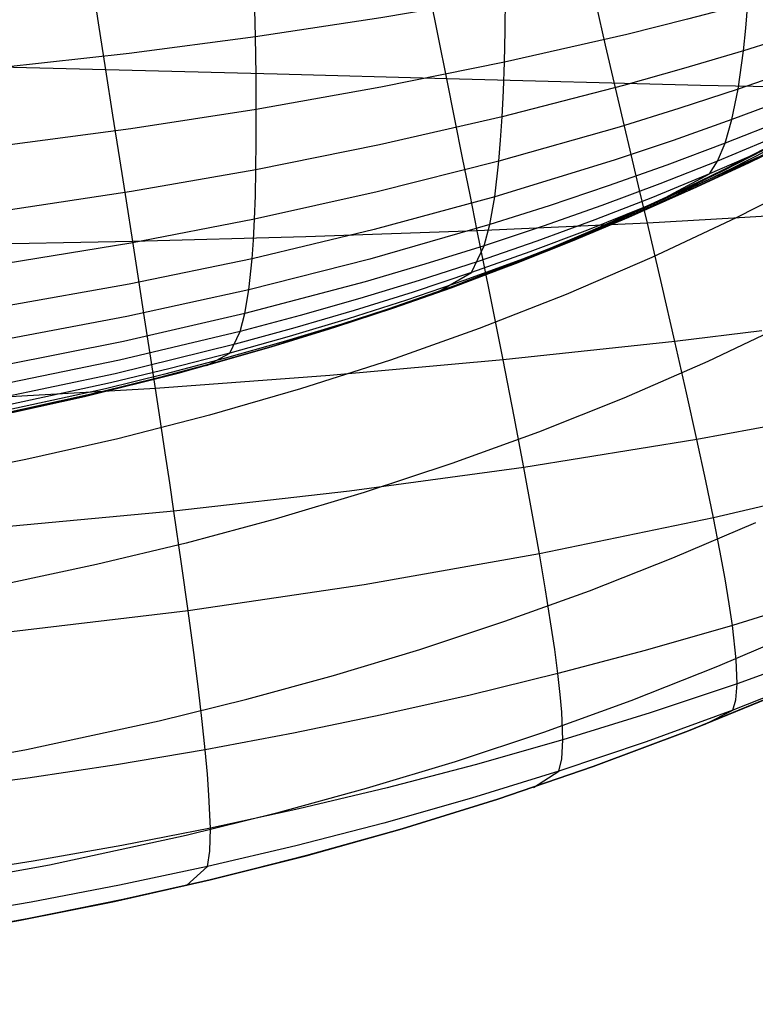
# Model space of a CAD drawing. Header units: millimetres. Extents: x -58 to 58, y -58 to 57.
# Tile 67 of 102: x 6.95 to 11.37, y 45.76 to 51.67. Entities that reach past the tile are written whole.
import ezdxf

# ---------------------------------------------------------------- set-up
doc = ezdxf.new("R2010")
doc.units = ezdxf.units.MM
doc.header["$MEASUREMENT"] = 0
doc.layers.add('Predefinito', color=5, linetype='Continuous')

msp = doc.modelspace()

# ---------------------------------------------------------------- linework, layer by layer
at = {"layer": 'Predefinito'}
for points in [[(2.7638, 48.7926), (3.3371, 48.8272), (3.911, 48.8724), (4.4849, 48.9289), (5.0583, 48.9976), (5.6307, 49.0792), (6.2015, 49.1743), (6.77, 49.2839), (7.3359, 49.4086), (7.8984, 49.5492), (8.457, 49.7065), (9.0112, 49.8812), (9.5605, 50.0741), (10.1042, 50.2859), (10.3738, 50.3992), (10.6418, 50.5175), (10.9081, 50.6408), (11.1727, 50.7694), (11.4355, 50.9033)], [(11.4355, 50.9033), (11.1727, 50.7694), (10.9081, 50.6408), (10.6418, 50.5175), (10.3738, 50.3992), (10.1042, 50.2859), (9.5605, 50.0741), (9.0112, 49.8812), (8.457, 49.7065), (7.8984, 49.5492), (7.3359, 49.4086), (6.77, 49.2839), (6.2015, 49.1743), (5.6307, 49.0792), (5.0583, 48.9976), (4.4849, 48.9289), (3.911, 48.8724), (3.3371, 48.8272), (2.7638, 48.7926)], [(11.4355, 50.9033), (11.1727, 50.7694), (10.9081, 50.6408), (10.6418, 50.5175), (10.3738, 50.3992), (10.1042, 50.2859), (9.5605, 50.0741), (9.0112, 49.8812), (8.457, 49.7065), (7.8984, 49.5492), (7.3359, 49.4086), (6.77, 49.2839), (6.2015, 49.1743), (5.6307, 49.0792), (5.0583, 48.9976), (4.4849, 48.9289), (3.911, 48.8724), (3.3371, 48.8272), (2.7638, 48.7926)], [(11.5799, 49.8552), (11.0827, 49.6194), (10.5775, 49.3995), (10.0647, 49.1952), (9.5443, 49.0062), (9.0165, 48.832), (8.4823, 48.6725), (7.9458, 48.5283), (7.4074, 48.3988), (6.8674, 48.2832), (6.3257, 48.1807), (5.7825, 48.0908), (5.2379, 48.0126), (4.692, 47.9458), (4.1447, 47.8895), (3.0466, 47.8066), (1.9441, 47.7596)], [(1.9011, 46.758), (2.9745, 46.8009), (4.0467, 46.8766), (4.5822, 46.9279), (5.1174, 46.9889), (5.6523, 47.0602), (6.1867, 47.1424), (6.9875, 47.2873), (7.7849, 47.4596), (8.3112, 47.5898), (8.8331, 47.7327), (9.3504, 47.8888), (9.8629, 48.0583), (10.3705, 48.2418), (10.873, 48.4396), (11.3703, 48.6523)], [(1.864, 45.7567), (2.9691, 45.7992), (4.0899, 45.8766), (4.6552, 45.9301), (5.2233, 45.9944), (5.7939, 46.0703), (6.3664, 46.1585), (6.9405, 46.2598), (7.5157, 46.3749), (8.0917, 46.5046), (8.6679, 46.6496), (9.2441, 46.8108), (9.8195, 46.989), (10.3935, 47.1849), (10.9654, 47.3993), (11.5345, 47.6328)], [(11.5345, 47.6328), (10.9654, 47.3993), (10.3935, 47.1849), (9.8195, 46.989), (9.2441, 46.8108), (8.6679, 46.6496), (8.0917, 46.5046), (7.5157, 46.3749), (6.9405, 46.2598), (6.3664, 46.1585), (5.7939, 46.0703), (5.2233, 45.9944), (4.6552, 45.9301), (4.0899, 45.8766), (2.9691, 45.7992), (1.864, 45.7567)]]:
    msp.add_lwpolyline(points, dxfattribs=at)
at = {"layer": 'Predefinito', "extrusion": (0.911616, 0.411044, 0)}
msp.add_lwpolyline([(41.6783, 319), (41.678, 319.0222), (41.6773, 319.0446), (41.676, 319.0671), (41.6742, 319.0899), (41.6719, 319.1127), (41.669, 319.1357), (41.6656, 319.1588), (41.6616, 319.182), (41.657, 319.2052), (41.6518, 319.2285), (41.646, 319.2518), (41.6397, 319.2752), (41.6327, 319.2985), (41.6251, 319.3217), (41.6169, 319.345), (41.6081, 319.3681), (41.5986, 319.3911), (41.5886, 319.414), (41.5779, 319.4367), (41.5666, 319.4593), (41.5546, 319.4816), (41.5421, 319.5038), (41.529, 319.5256), (41.5153, 319.5472), (41.501, 319.5685), (41.4861, 319.5895), (41.4706, 319.6101), (41.4546, 319.6303), (41.4381, 319.6501), (41.421, 319.6696), (41.4034, 319.6886), (41.3854, 319.7071), (41.3668, 319.7252), (41.3478, 319.7427), (41.3284, 319.7598), (41.3086, 319.7764), (41.2883, 319.7924), (41.2677, 319.8078), (41.2468, 319.8227), (41.2255, 319.837), (41.2039, 319.8507), (41.182, 319.8638), (41.1599, 319.8764), (41.1376, 319.8883), (41.115, 319.8996), (41.0923, 319.9103), (41.0694, 319.9203), (41.0464, 319.9298), (41.0232, 319.9386), (41, 319.9468), (40.9767, 319.9544), (40.9534, 319.9614), (40.9301, 319.9678), (40.9068, 319.9735), (40.8835, 319.9787), (40.8602, 319.9833), (40.8371, 319.9873), (40.814, 319.9908), (40.791, 319.9936), (40.7681, 319.996), (40.7454, 319.9977), (40.7229, 319.999), (40.7005, 319.9998), (40.6783, 320)], dxfattribs=at)
at = {"layer": 'Predefinito', "extrusion": (0.936888, 0.34963, 0)}
msp.add_lwpolyline([(43.5711, 319), (43.5709, 319.0222), (43.5701, 319.0446), (43.5689, 319.0671), (43.5671, 319.0899), (43.5648, 319.1127), (43.5619, 319.1357), (43.5584, 319.1588), (43.5544, 319.182), (43.5498, 319.2052), (43.5447, 319.2285), (43.5389, 319.2518), (43.5325, 319.2752), (43.5255, 319.2985), (43.518, 319.3217), (43.5097, 319.345), (43.5009, 319.3681), (43.4915, 319.3911), (43.4814, 319.414), (43.4707, 319.4367), (43.4594, 319.4593), (43.4475, 319.4816), (43.435, 319.5038), (43.4218, 319.5256), (43.4081, 319.5472), (43.3938, 319.5685), (43.3789, 319.5895), (43.3635, 319.6101), (43.3475, 319.6303), (43.3309, 319.6501), (43.3139, 319.6696), (43.2963, 319.6886), (43.2782, 319.7071), (43.2597, 319.7252), (43.2407, 319.7427), (43.2213, 319.7598), (43.2014, 319.7764), (43.1812, 319.7924), (43.1606, 319.8078), (43.1396, 319.8227), (43.1183, 319.837), (43.0968, 319.8507), (43.0749, 319.8638), (43.0528, 319.8764), (43.0304, 319.8883), (43.0079, 319.8996), (42.9851, 319.9103), (42.9622, 319.9203), (42.9392, 319.9298), (42.9161, 319.9386), (42.8929, 319.9468), (42.8696, 319.9544), (42.8463, 319.9614), (42.823, 319.9678), (42.7996, 319.9735), (42.7763, 319.9787), (42.7531, 319.9833), (42.7299, 319.9873), (42.7068, 319.9908), (42.6838, 319.9936), (42.661, 319.996), (42.6383, 319.9977), (42.6157, 319.999), (42.5933, 319.9998), (42.5711, 320)], dxfattribs=at)
at = {"layer": 'Predefinito', "extrusion": (0.959014, 0.283359, 0)}
msp.add_lwpolyline([(45.2728, 319), (45.2726, 319.0222), (45.2718, 319.0446), (45.2706, 319.0671), (45.2688, 319.0899), (45.2665, 319.1127), (45.2636, 319.1357), (45.2601, 319.1588), (45.2561, 319.182), (45.2515, 319.2052), (45.2464, 319.2285), (45.2406, 319.2518), (45.2342, 319.2752), (45.2272, 319.2985), (45.2197, 319.3217), (45.2114, 319.345), (45.2026, 319.3681), (45.1932, 319.3911), (45.1831, 319.414), (45.1724, 319.4367), (45.1611, 319.4593), (45.1492, 319.4816), (45.1367, 319.5038), (45.1235, 319.5256), (45.1098, 319.5472), (45.0955, 319.5685), (45.0806, 319.5895), (45.0652, 319.6101), (45.0492, 319.6303), (45.0326, 319.6501), (45.0156, 319.6696), (44.998, 319.6886), (44.9799, 319.7071), (44.9614, 319.7252), (44.9424, 319.7427), (44.923, 319.7598), (44.9031, 319.7764), (44.8829, 319.7924), (44.8623, 319.8078), (44.8413, 319.8227), (44.82, 319.837), (44.7985, 319.8507), (44.7766, 319.8638), (44.7545, 319.8764), (44.7321, 319.8883), (44.7096, 319.8996), (44.6868, 319.9103), (44.6639, 319.9203), (44.6409, 319.9298), (44.6178, 319.9386), (44.5946, 319.9468), (44.5713, 319.9544), (44.548, 319.9614), (44.5247, 319.9678), (44.5013, 319.9735), (44.478, 319.9787), (44.4548, 319.9833), (44.4316, 319.9873), (44.4085, 319.9908), (44.3855, 319.9936), (44.3627, 319.996), (44.34, 319.9977), (44.3174, 319.999), (44.295, 319.9998), (44.2728, 320)], dxfattribs=at)
at = {"layer": 'Predefinito', "extrusion": (0.956864, 0.290537, 0)}
msp.add_lwpolyline([(45.105, 319), (45.1048, 319.0222), (45.104, 319.0446), (45.1028, 319.0671), (45.101, 319.0899), (45.0987, 319.1127), (45.0958, 319.1357), (45.0923, 319.1588), (45.0883, 319.182), (45.0838, 319.2052), (45.0786, 319.2285), (45.0728, 319.2518), (45.0664, 319.2752), (45.0595, 319.2985), (45.0519, 319.3217), (45.0437, 319.345), (45.0348, 319.3681), (45.0254, 319.3911), (45.0153, 319.414), (45.0046, 319.4367), (44.9933, 319.4593), (44.9814, 319.4816), (44.9689, 319.5038), (44.9558, 319.5256), (44.942, 319.5472), (44.9277, 319.5685), (44.9128, 319.5895), (44.8974, 319.6101), (44.8814, 319.6303), (44.8648, 319.6501), (44.8478, 319.6696), (44.8302, 319.6886), (44.8121, 319.7071), (44.7936, 319.7252), (44.7746, 319.7427), (44.7552, 319.7598), (44.7353, 319.7764), (44.7151, 319.7924), (44.6945, 319.8078), (44.6735, 319.8227), (44.6522, 319.837), (44.6307, 319.8507), (44.6088, 319.8638), (44.5867, 319.8764), (44.5643, 319.8883), (44.5418, 319.8996), (44.519, 319.9103), (44.4962, 319.9203), (44.4731, 319.9298), (44.45, 319.9386), (44.4268, 319.9468), (44.4035, 319.9544), (44.3802, 319.9614), (44.3569, 319.9678), (44.3335, 319.9735), (44.3102, 319.9787), (44.287, 319.9833), (44.2638, 319.9873), (44.2407, 319.9908), (44.2177, 319.9936), (44.1949, 319.996), (44.1722, 319.9977), (44.1496, 319.999), (44.1272, 319.9998), (44.105, 320)], dxfattribs=at)
at = {"layer": 'Predefinito', "extrusion": (0.961087, 0.276247, 0)}
msp.add_lwpolyline([(45.4352, 319), (45.4349, 319.0222), (45.4342, 319.0446), (45.4329, 319.0671), (45.4311, 319.0899), (45.4288, 319.1127), (45.4259, 319.1357), (45.4225, 319.1588), (45.4185, 319.182), (45.4139, 319.2052), (45.4087, 319.2285), (45.4029, 319.2518), (45.3966, 319.2752), (45.3896, 319.2985), (45.382, 319.3217), (45.3738, 319.345), (45.3649, 319.3681), (45.3555, 319.3911), (45.3454, 319.414), (45.3347, 319.4367), (45.3234, 319.4593), (45.3115, 319.4816), (45.299, 319.5038), (45.2859, 319.5256), (45.2722, 319.5472), (45.2578, 319.5685), (45.243, 319.5895), (45.2275, 319.6101), (45.2115, 319.6303), (45.195, 319.6501), (45.1779, 319.6696), (45.1603, 319.6886), (45.1423, 319.7071), (45.1237, 319.7252), (45.1047, 319.7427), (45.0853, 319.7598), (45.0655, 319.7764), (45.0452, 319.7924), (45.0246, 319.8078), (45.0036, 319.8227), (44.9824, 319.837), (44.9608, 319.8507), (44.9389, 319.8638), (44.9168, 319.8764), (44.8945, 319.8883), (44.8719, 319.8996), (44.8492, 319.9103), (44.8263, 319.9203), (44.8033, 319.9298), (44.7801, 319.9386), (44.7569, 319.9468), (44.7336, 319.9544), (44.7103, 319.9614), (44.687, 319.9678), (44.6637, 319.9735), (44.6404, 319.9787), (44.6171, 319.9833), (44.5939, 319.9873), (44.5709, 319.9908), (44.5479, 319.9936), (44.525, 319.996), (44.5023, 319.9977), (44.4797, 319.999), (44.4574, 319.9998), (44.4352, 320)], dxfattribs=at)
at = {"layer": 'Predefinito', "extrusion": (0.965005, 0.26223, 0)}
msp.add_lwpolyline([(45.7438, 319), (45.7435, 319.0222), (45.7428, 319.0446), (45.7415, 319.0671), (45.7397, 319.0899), (45.7374, 319.1127), (45.7345, 319.1357), (45.7311, 319.1588), (45.7271, 319.182), (45.7225, 319.2052), (45.7173, 319.2285), (45.7115, 319.2518), (45.7052, 319.2752), (45.6982, 319.2985), (45.6906, 319.3217), (45.6824, 319.345), (45.6735, 319.3681), (45.6641, 319.3911), (45.654, 319.414), (45.6433, 319.4367), (45.632, 319.4593), (45.6201, 319.4816), (45.6076, 319.5038), (45.5945, 319.5256), (45.5807, 319.5472), (45.5664, 319.5685), (45.5516, 319.5895), (45.5361, 319.6101), (45.5201, 319.6303), (45.5036, 319.6501), (45.4865, 319.6696), (45.4689, 319.6886), (45.4509, 319.7071), (45.4323, 319.7252), (45.4133, 319.7427), (45.3939, 319.7598), (45.374, 319.7764), (45.3538, 319.7924), (45.3332, 319.8078), (45.3122, 319.8227), (45.291, 319.837), (45.2694, 319.8507), (45.2475, 319.8638), (45.2254, 319.8764), (45.203, 319.8883), (45.1805, 319.8996), (45.1578, 319.9103), (45.1349, 319.9203), (45.1118, 319.9298), (45.0887, 319.9386), (45.0655, 319.9468), (45.0422, 319.9544), (45.0189, 319.9614), (44.9956, 319.9678), (44.9723, 319.9735), (44.949, 319.9787), (44.9257, 319.9833), (44.9025, 319.9873), (44.8794, 319.9908), (44.8565, 319.9936), (44.8336, 319.996), (44.8109, 319.9977), (44.7883, 319.999), (44.7659, 319.9998), (44.7438, 320)], dxfattribs=at)
at = {"layer": 'Predefinito', "extrusion": (0.971985, 0.235041, 0)}
msp.add_lwpolyline([(46.2998, 319), (46.2995, 319.0222), (46.2988, 319.0446), (46.2975, 319.0671), (46.2957, 319.0899), (46.2934, 319.1127), (46.2905, 319.1357), (46.2871, 319.1588), (46.2831, 319.182), (46.2785, 319.2052), (46.2733, 319.2285), (46.2676, 319.2518), (46.2612, 319.2752), (46.2542, 319.2985), (46.2466, 319.3217), (46.2384, 319.345), (46.2296, 319.3681), (46.2201, 319.3911), (46.2101, 319.414), (46.1994, 319.4367), (46.1881, 319.4593), (46.1761, 319.4816), (46.1636, 319.5038), (46.1505, 319.5256), (46.1368, 319.5472), (46.1225, 319.5685), (46.1076, 319.5895), (46.0921, 319.6101), (46.0761, 319.6303), (46.0596, 319.6501), (46.0425, 319.6696), (46.025, 319.6886), (46.0069, 319.7071), (45.9883, 319.7252), (45.9694, 319.7427), (45.9499, 319.7598), (45.9301, 319.7764), (45.9098, 319.7924), (45.8892, 319.8078), (45.8683, 319.8227), (45.847, 319.837), (45.8254, 319.8507), (45.8035, 319.8638), (45.7814, 319.8764), (45.7591, 319.8883), (45.7365, 319.8996), (45.7138, 319.9103), (45.6909, 319.9203), (45.6679, 319.9298), (45.6447, 319.9386), (45.6215, 319.9468), (45.5983, 319.9544), (45.5749, 319.9614), (45.5516, 319.9678), (45.5283, 319.9735), (45.505, 319.9787), (45.4817, 319.9833), (45.4586, 319.9873), (45.4355, 319.9908), (45.4125, 319.9936), (45.3896, 319.996), (45.3669, 319.9977), (45.3444, 319.999), (45.322, 319.9998), (45.2998, 320)], dxfattribs=at)
at = {"layer": 'Predefinito', "extrusion": (0.935598, 0.353068, 0)}
msp.add_lwpolyline([(41.4734, 320), (41.4512, 319.9998), (41.4289, 319.999), (41.4063, 319.9977), (41.3836, 319.996), (41.3607, 319.9936), (41.3377, 319.9908), (41.3146, 319.9873), (41.2915, 319.9833), (41.2682, 319.9787), (41.2449, 319.9735), (41.2216, 319.9678), (41.1983, 319.9614), (41.175, 319.9544), (41.1517, 319.9468), (41.1285, 319.9386), (41.1053, 319.9298), (41.0823, 319.9203), (41.0594, 319.9103), (41.0367, 319.8996), (41.0141, 319.8883), (40.9918, 319.8764), (40.9697, 319.8638), (40.9478, 319.8507), (40.9262, 319.837), (40.9049, 319.8227), (40.884, 319.8078), (40.8634, 319.7924), (40.8431, 319.7764), (40.8233, 319.7598), (40.8039, 319.7427), (40.7849, 319.7252), (40.7663, 319.7071), (40.7483, 319.6886), (40.7307, 319.6696), (40.7136, 319.6501), (40.6971, 319.6303), (40.6811, 319.6101), (40.6656, 319.5895), (40.6507, 319.5685), (40.6364, 319.5472), (40.6227, 319.5256), (40.6096, 319.5038), (40.5971, 319.4816), (40.5851, 319.4593), (40.5738, 319.4367), (40.5632, 319.414), (40.5531, 319.3911), (40.5436, 319.3681), (40.5348, 319.345), (40.5266, 319.3217), (40.519, 319.2985), (40.512, 319.2752), (40.5057, 319.2518), (40.4999, 319.2285), (40.4947, 319.2052), (40.4901, 319.182), (40.4861, 319.1588), (40.4827, 319.1357), (40.4798, 319.1127), (40.4775, 319.0899), (40.4757, 319.0671), (40.4744, 319.0446), (40.4737, 319.0222), (40.4734, 319)], dxfattribs=at)
at = {"layer": 'Predefinito', "extrusion": (0.953516, 0.301342, 0)}
msp.add_lwpolyline([(42.845, 320), (42.8228, 319.9998), (42.8005, 319.999), (42.7779, 319.9977), (42.7552, 319.996), (42.7323, 319.9936), (42.7093, 319.9908), (42.6863, 319.9873), (42.6631, 319.9833), (42.6398, 319.9787), (42.6165, 319.9735), (42.5932, 319.9678), (42.5699, 319.9614), (42.5466, 319.9544), (42.5233, 319.9468), (42.5001, 319.9386), (42.4769, 319.9298), (42.4539, 319.9203), (42.431, 319.9103), (42.4083, 319.8996), (42.3857, 319.8883), (42.3634, 319.8764), (42.3413, 319.8638), (42.3194, 319.8507), (42.2978, 319.837), (42.2765, 319.8227), (42.2556, 319.8078), (42.235, 319.7924), (42.2147, 319.7764), (42.1949, 319.7598), (42.1755, 319.7427), (42.1565, 319.7252), (42.1379, 319.7071), (42.1199, 319.6886), (42.1023, 319.6696), (42.0852, 319.6501), (42.0687, 319.6303), (42.0527, 319.6101), (42.0372, 319.5895), (42.0223, 319.5685), (42.008, 319.5472), (41.9943, 319.5256), (41.9812, 319.5038), (41.9687, 319.4816), (41.9568, 319.4593), (41.9455, 319.4367), (41.9348, 319.414), (41.9247, 319.3911), (41.9152, 319.3681), (41.9064, 319.345), (41.8982, 319.3217), (41.8906, 319.2985), (41.8836, 319.2752), (41.8773, 319.2518), (41.8715, 319.2285), (41.8663, 319.2052), (41.8617, 319.182), (41.8577, 319.1588), (41.8543, 319.1357), (41.8514, 319.1127), (41.8491, 319.0899), (41.8473, 319.0671), (41.846, 319.0446), (41.8453, 319.0222), (41.845, 319)], dxfattribs=at)
at = {"layer": 'Predefinito', "extrusion": (0.961063, 0.276329, 0)}
msp.add_lwpolyline([(43.4333, 320), (43.4111, 319.9998), (43.3887, 319.999), (43.3662, 319.9977), (43.3435, 319.996), (43.3206, 319.9936), (43.2976, 319.9908), (43.2745, 319.9873), (43.2513, 319.9833), (43.2281, 319.9787), (43.2048, 319.9735), (43.1815, 319.9678), (43.1581, 319.9614), (43.1348, 319.9544), (43.1116, 319.9468), (43.0883, 319.9386), (43.0652, 319.9298), (43.0422, 319.9203), (43.0193, 319.9103), (42.9966, 319.8996), (42.974, 319.8883), (42.9517, 319.8764), (42.9295, 319.8638), (42.9077, 319.8507), (42.8861, 319.837), (42.8648, 319.8227), (42.8439, 319.8078), (42.8232, 319.7924), (42.803, 319.7764), (42.7832, 319.7598), (42.7637, 319.7427), (42.7447, 319.7252), (42.7262, 319.7071), (42.7081, 319.6886), (42.6906, 319.6696), (42.6735, 319.6501), (42.657, 319.6303), (42.641, 319.6101), (42.6255, 319.5895), (42.6106, 319.5685), (42.5963, 319.5472), (42.5826, 319.5256), (42.5695, 319.5038), (42.5569, 319.4816), (42.545, 319.4593), (42.5337, 319.4367), (42.523, 319.414), (42.513, 319.3911), (42.5035, 319.3681), (42.4947, 319.345), (42.4865, 319.3217), (42.4789, 319.2985), (42.4719, 319.2752), (42.4655, 319.2518), (42.4598, 319.2285), (42.4546, 319.2052), (42.45, 319.182), (42.446, 319.1588), (42.4426, 319.1357), (42.4397, 319.1127), (42.4374, 319.0899), (42.4356, 319.0671), (42.4343, 319.0446), (42.4336, 319.0222), (42.4333, 319)], dxfattribs=at)
at = {"layer": 'Predefinito', "extrusion": (0.967734, 0.251973, 0)}
msp.add_lwpolyline([(43.9601, 320), (43.9379, 319.9998), (43.9155, 319.999), (43.893, 319.9977), (43.8702, 319.996), (43.8474, 319.9936), (43.8244, 319.9908), (43.8013, 319.9873), (43.7781, 319.9833), (43.7549, 319.9787), (43.7316, 319.9735), (43.7083, 319.9678), (43.6849, 319.9614), (43.6616, 319.9544), (43.6383, 319.9468), (43.6151, 319.9386), (43.592, 319.9298), (43.569, 319.9203), (43.5461, 319.9103), (43.5234, 319.8996), (43.5008, 319.8883), (43.4785, 319.8764), (43.4563, 319.8638), (43.4345, 319.8507), (43.4129, 319.837), (43.3916, 319.8227), (43.3706, 319.8078), (43.35, 319.7924), (43.3298, 319.7764), (43.31, 319.7598), (43.2905, 319.7427), (43.2715, 319.7252), (43.253, 319.7071), (43.2349, 319.6886), (43.2173, 319.6696), (43.2003, 319.6501), (43.1837, 319.6303), (43.1677, 319.6101), (43.1523, 319.5895), (43.1374, 319.5685), (43.1231, 319.5472), (43.1094, 319.5256), (43.0963, 319.5038), (43.0837, 319.4816), (43.0718, 319.4593), (43.0605, 319.4367), (43.0498, 319.414), (43.0398, 319.3911), (43.0303, 319.3681), (43.0215, 319.345), (43.0133, 319.3217), (43.0057, 319.2985), (42.9987, 319.2752), (42.9923, 319.2518), (42.9866, 319.2285), (42.9814, 319.2052), (42.9768, 319.182), (42.9728, 319.1588), (42.9693, 319.1357), (42.9665, 319.1127), (42.9641, 319.0899), (42.9624, 319.0671), (42.9611, 319.0446), (42.9603, 319.0222), (42.9601, 319)], dxfattribs=at)
at = {"layer": 'Predefinito', "extrusion": (0.978659, 0.205489, 0)}
msp.add_lwpolyline([(44.8408, 320), (44.8186, 319.9998), (44.7962, 319.999), (44.7736, 319.9977), (44.7509, 319.996), (44.728, 319.9936), (44.7051, 319.9908), (44.682, 319.9873), (44.6588, 319.9833), (44.6356, 319.9787), (44.6123, 319.9735), (44.5889, 319.9678), (44.5656, 319.9614), (44.5423, 319.9544), (44.519, 319.9468), (44.4958, 319.9386), (44.4727, 319.9298), (44.4496, 319.9203), (44.4268, 319.9103), (44.404, 319.8996), (44.3815, 319.8883), (44.3591, 319.8764), (44.337, 319.8638), (44.3151, 319.8507), (44.2936, 319.837), (44.2723, 319.8227), (44.2513, 319.8078), (44.2307, 319.7924), (44.2105, 319.7764), (44.1906, 319.7598), (44.1712, 319.7427), (44.1522, 319.7252), (44.1337, 319.7071), (44.1156, 319.6886), (44.098, 319.6696), (44.0809, 319.6501), (44.0644, 319.6303), (44.0484, 319.6101), (44.033, 319.5895), (44.0181, 319.5685), (44.0038, 319.5472), (43.99, 319.5256), (43.9769, 319.5038), (43.9644, 319.4816), (43.9525, 319.4593), (43.9412, 319.4367), (43.9305, 319.414), (43.9204, 319.3911), (43.911, 319.3681), (43.9021, 319.345), (43.8939, 319.3217), (43.8863, 319.2985), (43.8794, 319.2752), (43.873, 319.2518), (43.8672, 319.2285), (43.862, 319.2052), (43.8575, 319.182), (43.8534, 319.1588), (43.85, 319.1357), (43.8471, 319.1127), (43.8448, 319.0899), (43.843, 319.0671), (43.8418, 319.0446), (43.841, 319.0222), (43.8408, 319)], dxfattribs=at)
at = {"layer": 'Predefinito', "extrusion": (0.980939, 0.194314, 0)}
msp.add_lwpolyline([(45.0282, 320), (45.006, 319.9998), (44.9836, 319.999), (44.9611, 319.9977), (44.9384, 319.996), (44.9155, 319.9936), (44.8925, 319.9908), (44.8694, 319.9873), (44.8462, 319.9833), (44.823, 319.9787), (44.7997, 319.9735), (44.7764, 319.9678), (44.753, 319.9614), (44.7297, 319.9544), (44.7065, 319.9468), (44.6832, 319.9386), (44.6601, 319.9298), (44.6371, 319.9203), (44.6142, 319.9103), (44.5915, 319.8996), (44.5689, 319.8883), (44.5466, 319.8764), (44.5244, 319.8638), (44.5026, 319.8507), (44.481, 319.837), (44.4597, 319.8227), (44.4388, 319.8078), (44.4181, 319.7924), (44.3979, 319.7764), (44.3781, 319.7598), (44.3586, 319.7427), (44.3396, 319.7252), (44.3211, 319.7071), (44.303, 319.6886), (44.2855, 319.6696), (44.2684, 319.6501), (44.2519, 319.6303), (44.2359, 319.6101), (44.2204, 319.5895), (44.2055, 319.5685), (44.1912, 319.5472), (44.1775, 319.5256), (44.1644, 319.5038), (44.1518, 319.4816), (44.1399, 319.4593), (44.1286, 319.4367), (44.1179, 319.414), (44.1079, 319.3911), (44.0984, 319.3681), (44.0896, 319.345), (44.0814, 319.3217), (44.0738, 319.2985), (44.0668, 319.2752), (44.0604, 319.2518), (44.0547, 319.2285), (44.0495, 319.2052), (44.0449, 319.182), (44.0409, 319.1588), (44.0375, 319.1357), (44.0346, 319.1127), (44.0323, 319.0899), (44.0305, 319.0671), (44.0292, 319.0446), (44.0285, 319.0222), (44.0282, 319)], dxfattribs=at)
at = {"layer": 'Predefinito', "extrusion": (0.979822, 0.199874, 0)}
msp.add_lwpolyline([(44.9361, 320), (44.9139, 319.9998), (44.8915, 319.999), (44.869, 319.9977), (44.8463, 319.996), (44.8234, 319.9936), (44.8004, 319.9908), (44.7773, 319.9873), (44.7542, 319.9833), (44.7309, 319.9787), (44.7076, 319.9735), (44.6843, 319.9678), (44.661, 319.9614), (44.6376, 319.9544), (44.6144, 319.9468), (44.5912, 319.9386), (44.568, 319.9298), (44.545, 319.9203), (44.5221, 319.9103), (44.4994, 319.8996), (44.4768, 319.8883), (44.4545, 319.8764), (44.4324, 319.8638), (44.4105, 319.8507), (44.3889, 319.837), (44.3676, 319.8227), (44.3467, 319.8078), (44.3261, 319.7924), (44.3058, 319.7764), (44.286, 319.7598), (44.2665, 319.7427), (44.2475, 319.7252), (44.229, 319.7071), (44.2109, 319.6886), (44.1934, 319.6696), (44.1763, 319.6501), (44.1598, 319.6303), (44.1438, 319.6101), (44.1283, 319.5895), (44.1134, 319.5685), (44.0991, 319.5472), (44.0854, 319.5256), (44.0723, 319.5038), (44.0597, 319.4816), (44.0478, 319.4593), (44.0365, 319.4367), (44.0258, 319.414), (44.0158, 319.3911), (44.0063, 319.3681), (43.9975, 319.345), (43.9893, 319.3217), (43.9817, 319.2985), (43.9747, 319.2752), (43.9683, 319.2518), (43.9626, 319.2285), (43.9574, 319.2052), (43.9528, 319.182), (43.9488, 319.1588), (43.9454, 319.1357), (43.9425, 319.1127), (43.9402, 319.0899), (43.9384, 319.0671), (43.9371, 319.0446), (43.9364, 319.0222), (43.9361, 319)], dxfattribs=at)
at = {"layer": 'Predefinito', "extrusion": (1, 0, 0)}
msp.add_lwpolyline([(46.6496, 60.0011), (46.6496, 319)], dxfattribs=at)
at = {"layer": 'Predefinito'}
for points in [[(8.0705, 49.5958, 60), (8.2093, 49.6698, 53.5958), (8.2721, 49.7997, 50.3962), (8.2995, 49.9068, 48.7977), (8.3234, 50.0499, 47.2016), (8.3429, 50.2365, 45.6117), (8.3508, 50.3485, 44.8205), (8.3574, 50.4742, 44.0316), (8.3625, 50.6145, 43.2469), (8.366, 50.7705, 42.4654), (8.3679, 50.943, 41.6889), (8.3681, 51.1331, 40.9167), (8.3664, 51.3415, 40.1503), (8.3627, 51.5694, 39.3894), (8.3571, 51.8175, 38.6349), (8.3493, 52.0866, 37.8876), (8.3394, 52.3766, 37.1497), (8.3275, 52.6873, 36.4201), (8.3137, 53.0172, 35.7031), (8.3059, 53.1909, 35.349), (8.2975, 53.3711, 34.9984), (8.279, 53.7473, 34.3123), (8.1393, 56.4884, 29.5781)], [(9.4569, 50.0362, 60), (9.6627, 50.1532, 52.0406), (9.7387, 50.3146, 48.8604), (9.7723, 50.4418, 47.2729), (9.8018, 50.6086, 45.6911), (9.8267, 50.8221, 44.1182), (9.8372, 50.9484, 43.3366), (9.8462, 51.0891, 42.5579), (9.8537, 51.2447, 41.7838), (9.8597, 51.4165, 41.0135), (9.8639, 51.605, 40.2486), (9.8663, 51.8112, 39.4887), (9.8668, 52.0359, 38.7347), (9.8655, 52.2798, 37.9871), (9.8622, 52.5427, 37.2481), (9.857, 52.8246, 36.5167), (9.85, 53.1239, 35.7969), (9.8409, 53.4451, 35.088), (9.8296, 53.7867, 34.3962), (9.7415, 56.2757, 29.6159)], [(10.8017, 50.5908, 60), (11.0934, 50.7458, 50.5146), (11.1413, 50.8233, 48.9355), (11.1862, 50.93, 47.3584), (11.2275, 51.072, 45.7862), (11.2646, 51.2552, 44.222), (11.2968, 51.4859, 42.6688), (11.3109, 51.6208, 41.8976), (11.3235, 51.77, 41.1297), (11.3346, 51.9341, 40.3666), (11.3441, 52.1138, 39.6078), (11.3519, 52.3099, 38.8543), (11.358, 52.523, 38.1064), (11.3623, 52.7529, 37.3662), (11.3649, 52.9996, 36.6325), (11.3659, 53.2618, 35.9093), (11.365, 53.5432, 35.1954), (11.3341, 56.0258, 29.6611)], [(11.7094, 52.1991, 39.6504), (11.3441, 52.1138, 39.6078), (10.6085, 51.9548, 39.5418), (9.8663, 51.8112, 39.4887), (9.1173, 51.6829, 39.4376), (8.3627, 51.5694, 39.3894), (7.6037, 51.4701, 39.3468), (6.8406, 51.3847, 39.3098), (6.0734, 51.3126, 39.2775), (5.3026, 51.2534, 39.25), (3.7532, 51.1711, 39.2099), (2.1949, 51.1335, 39.1896)], [(7.9485, 46.471, 60.0006), (8.0752, 46.5845, 52.2161), (8.0884, 46.6771, 50.2354), (8.0919, 46.816, 48.2401), (8.0836, 47.0138, 46.2291), (8.0742, 47.1397, 45.2191), (8.0607, 47.2863, 44.2071), (8.0427, 47.4556, 43.1939), (8.0199, 47.6498, 42.1805), (7.9919, 47.8711, 41.1679), (7.9583, 48.1215, 40.157), (7.9188, 48.4035, 39.1488), (7.873, 48.7191, 38.1446), (7.8477, 48.8902, 37.6446), (7.8208, 49.0703, 37.1468), (7.7922, 49.2593, 36.6515), (7.762, 49.4573, 36.1592), (7.7302, 49.6643, 35.6703), (7.6968, 49.8804, 35.1849), (7.6619, 50.1057, 34.7034), (7.6253, 50.3402, 34.2262), (7.5873, 50.584, 33.7535), (7.5477, 50.8372, 33.2856), (7.5067, 51.0998, 32.823), (7.4642, 51.372, 32.3659), (7.4203, 51.6537, 31.9146), (7.375, 51.9452, 31.4696)], [(11.6849, 51.8696, 41.1708), (11.3235, 51.77, 41.1297), (10.9602, 51.675, 41.0953), (10.5952, 51.5844, 41.0655), (9.8597, 51.4165, 41.0135), (9.1169, 51.2662, 40.9637), (8.3681, 51.1331, 40.9167), (7.6144, 51.0164, 40.8752), (6.8564, 50.9158, 40.839), (6.0941, 50.8306, 40.8075), (5.3281, 50.7603, 40.7807), (4.559, 50.7041, 40.7588), (3.7876, 50.6615, 40.7417), (2.238, 50.6145, 40.7219)], [(10.0344, 47.0601, 60.0011), (10.1877, 47.1579, 52.2964), (10.2048, 47.2319, 50.3356), (10.211, 47.346, 48.3605), (10.2043, 47.5118, 46.3706), (10.195, 47.6185, 45.3714), (10.1811, 47.7434, 44.3702), (10.1621, 47.8884, 43.3678), (10.1377, 48.0553, 42.3648), (10.1073, 48.2461, 41.3621), (10.0705, 48.4629, 40.3606), (10.0269, 48.7076, 39.3611), (9.976, 48.9825, 38.3646), (9.9175, 49.2892, 37.3732), (9.8514, 49.6282, 36.3908), (9.7777, 49.9998, 35.42), (9.7381, 50.1981, 34.9396), (9.6966, 50.4047, 34.463), (9.6533, 50.6198, 33.9904), (9.6082, 50.8435, 33.5221), (9.5613, 51.0757, 33.0585), (9.5128, 51.3167, 32.5999), (9.4625, 51.5665, 32.1465), (9.4107, 51.8252, 31.6987)], [(11.0672, 47.4395, 60.0014), (11.2325, 47.5242, 52.3452), (11.2516, 47.5854, 50.3962), (11.2594, 47.683, 48.4329), (11.2536, 47.828, 46.4555), (11.2305, 48.0334, 44.4678), (11.2112, 48.1629, 43.4717), (11.1861, 48.3126, 42.4749), (11.1545, 48.4843, 41.4782), (11.1161, 48.6801, 40.4823), (11.0703, 48.9017, 39.4879), (11.0166, 49.1512, 38.496), (10.9547, 49.4304, 37.5087), (10.8845, 49.7398, 36.5294), (10.8059, 50.0797, 35.5609), (10.7192, 50.4509, 34.6051), (10.6728, 50.6485, 34.1327), (10.6245, 50.8541, 33.6643), (10.5743, 51.0678, 33.2003), (10.5222, 51.2899, 32.7409), (10.4682, 51.5202, 32.2864), (10.4125, 51.759, 31.8372)], [(11.6544, 51.5975, 42.7076), (11.2968, 51.4859, 42.6688), (10.9371, 51.3792, 42.6361), (10.5754, 51.2776, 42.6077), (9.8462, 51.0891, 42.5579), (9.1094, 50.9203, 42.5102), (8.366, 50.7705, 42.4654), (7.6175, 50.6393, 42.4258), (6.8643, 50.5259, 42.3912), (6.1067, 50.4297, 42.3612), (5.3453, 50.35, 42.3355), (4.5807, 50.2861, 42.3146), (3.8136, 50.2373, 42.2982), (3.0444, 50.203, 42.2865), (2.2726, 50.1823, 42.2793)], [(11.5647, 51.2676, 32.9136), (11.0389, 51.278, 32.8209), (9.5128, 51.3167, 32.5999), (8.4939, 51.3445, 32.4734), (7.4642, 51.372, 32.3659), (5.3984, 51.4235, 32.2062), (3.3208, 51.4659, 32.1111), (1.2319, 51.4946, 32.0758)], [(11.6186, 51.3771, 44.2581), (11.2646, 51.2552, 44.222), (10.9083, 51.1388, 44.1915), (10.5498, 51.0278, 44.1649), (9.8267, 50.8221, 44.1182), (9.0955, 50.6378, 44.0736), (8.3574, 50.4742, 44.0316), (7.6138, 50.3308, 43.9946), (6.8653, 50.2068, 43.9623), (6.1121, 50.1015, 43.9341), (5.3551, 50.0141, 43.9101), (4.5949, 49.9438, 43.8905), (3.832, 49.8899, 43.8752), (3.0668, 49.8515, 43.8642), (2.2995, 49.8278, 43.8575)], [(11.5781, 51.2024, 45.8192), (11.2275, 51.072, 45.7862), (10.8745, 50.9474, 45.7583), (10.5191, 50.8287, 45.7339), (9.8018, 50.6086, 45.6911), (9.076, 50.4115, 45.6501), (8.3429, 50.2365, 45.6117), (7.6041, 50.0831, 45.5777), (6.86, 49.9504, 45.548), (6.1112, 49.8377, 45.5222), (5.3584, 49.744, 45.5002), (4.6025, 49.6685, 45.4822), (3.8437, 49.6103, 45.4682), (3.0824, 49.5686, 45.4581), (2.3196, 49.5424, 45.452)], [(11.5334, 51.0675, 47.388), (11.1862, 50.93, 47.3584), (10.8363, 50.7988, 47.3334), (10.484, 50.6737, 47.3115), (10.1293, 50.5547, 47.2917), (9.7723, 50.4418, 47.2729), (9.0516, 50.2341, 47.2362), (8.3234, 50.0499, 47.2016), (7.589, 49.8884, 47.1711), (6.8493, 49.7487, 47.1444), (6.1047, 49.63, 47.1212), (5.3561, 49.5313, 47.1015), (4.6043, 49.4516, 47.0853), (3.8495, 49.39, 47.0727), (3.0921, 49.3454, 47.0636), (2.3337, 49.317, 47.0581)], [(11.5496, 50.942, 56.8537), (11.2231, 50.7765, 56.8445), (10.8926, 50.6185, 56.837), (10.5586, 50.4679, 56.8308), (10.2214, 50.3248, 56.8253), (9.8811, 50.1889, 56.8203), (9.5379, 50.0603, 56.8155), (9.192, 49.9389, 56.8109), (8.8436, 49.8244, 56.8063), (8.493, 49.7169, 56.8018), (8.1404, 49.6161, 56.7975), (7.7859, 49.5219, 56.7936), (7.4298, 49.4341, 56.7898), (6.7129, 49.2773, 56.7831), (5.9909, 49.1441, 56.7772), (5.2652, 49.0333, 56.7722), (4.5368, 48.9433, 56.7681), (3.8049, 48.8728, 56.7649), (3.0698, 48.8204, 56.7626), (2.3372, 48.7845, 56.7612)], [(11.4853, 50.9667, 48.9615), (11.1413, 50.8233, 48.9355), (10.7945, 50.6865, 48.9135), (10.4451, 50.5562, 48.8943), (10.0931, 50.4322, 48.8769), (9.7387, 50.3146, 48.8604), (9.382, 50.2034, 48.8441), (9.0231, 50.0985, 48.828), (8.2995, 49.9068, 48.7977), (7.5696, 49.7388, 48.7708), (6.834, 49.5936, 48.7474), (6.0934, 49.4702, 48.727), (5.3489, 49.3674, 48.7096), (4.6012, 49.2844, 48.6954), (3.8504, 49.22, 48.6843), (3.0968, 49.1732, 48.6763), (2.3427, 49.1429, 48.6715)], [(11.6032, 50.9547, 55.2808), (11.2746, 50.7904, 55.267), (10.9421, 50.6334, 55.2558), (10.6061, 50.4838, 55.2464), (10.267, 50.3415, 55.2381), (9.9248, 50.2064, 55.2306), (9.5798, 50.0784, 55.2235), (9.2322, 49.9575, 55.2165), (8.882, 49.8436, 55.2096), (8.5297, 49.7365, 55.2029), (8.1753, 49.6361, 55.1965), (7.8191, 49.5422, 55.1905), (7.4613, 49.4547, 55.1849), (6.741, 49.2982, 55.1748), (6.0156, 49.1654, 55.166), (5.2863, 49.0548, 55.1585), (4.5542, 48.965, 55.1523), (3.8187, 48.8948, 55.1476), (3.08, 48.8427, 55.1441), (2.3432, 48.8073, 55.142)], [(11.6589, 50.9732, 53.7082), (11.3277, 50.8111, 53.6898), (10.9927, 50.6561, 53.6749), (10.6545, 50.5083, 53.6623), (10.3131, 50.3677, 53.6513), (9.9688, 50.2341, 53.6413), (9.6217, 50.1076, 53.6318), (9.272, 49.988, 53.6225), (8.9199, 49.8753, 53.6132), (8.5656, 49.7692, 53.6043), (8.2093, 49.6698, 53.5958), (7.8513, 49.5767, 53.5878), (7.4916, 49.49, 53.5804), (6.7678, 49.3349, 53.5669), (6.0388, 49.2031, 53.5552), (5.3058, 49.0934, 53.5452), (4.57, 49.0044, 53.537), (3.8307, 48.9349, 53.5306), (3.0884, 48.8835, 53.526), (2.3473, 48.849, 53.5232)], [(11.4995, 50.9299, 58.4268), (11.1744, 50.7642, 58.4222), (10.8454, 50.6061, 58.4185), (10.513, 50.4554, 58.4154), (10.1772, 50.3123, 58.4126), (9.8384, 50.1765, 58.4101), (9.4967, 50.048, 58.4078), (9.1523, 49.9267, 58.4054), (8.8054, 49.8124, 58.4031), (8.4564, 49.7051, 58.4009), (8.1052, 49.6045, 58.3988), (7.7523, 49.5105, 58.3968), (7.3977, 49.4229, 58.3949), (6.684, 49.2665, 58.3916), (5.9653, 49.1338, 58.3886), (5.243, 49.0233, 58.3861), (4.5181, 48.9337, 58.3841), (3.7898, 48.8633, 58.3825), (3.0583, 48.8108, 58.3813), (2.3299, 48.7748, 58.3806)], [(11.4343, 50.8939, 50.5369), (11.0934, 50.7458, 50.5146), (10.7496, 50.6044, 50.4957), (10.403, 50.4697, 50.4792), (10.0538, 50.3418, 50.4642), (9.7019, 50.2204, 50.4501), (9.3477, 50.1056, 50.4361), (8.9911, 49.9973, 50.4223), (8.6325, 49.8954, 50.4089), (8.2721, 49.7997, 50.3962), (7.5464, 49.6266, 50.3731), (6.8148, 49.4771, 50.353), (6.0783, 49.3499, 50.3354), (5.3377, 49.2441, 50.3205), (4.594, 49.1584, 50.3083), (3.8471, 49.0918, 50.2987), (3.0973, 49.0431, 50.2919), (2.3476, 49.0112, 50.2877)], [(11.3814, 50.8438, 52.1131), (11.0436, 50.6918, 52.0945), (10.7026, 50.5468, 52.0787), (10.3587, 50.4087, 52.0649), (10.012, 50.2775, 52.0524), (9.6627, 50.1532, 52.0406), (9.3108, 50.0356, 52.0289), (8.9565, 49.9247, 52.0174), (8.6001, 49.8204, 52.0063), (8.2418, 49.7225, 51.9956), (7.5202, 49.5455, 51.9764), (6.7926, 49.3926, 51.9596), (6.0598, 49.2627, 51.9449), (5.3231, 49.1546, 51.9324), (4.5834, 49.067, 51.9222), (3.8404, 48.9987, 51.9143), (3.0943, 48.9485, 51.9085), (2.3489, 48.9151, 51.9051)], [(11.5015, 50.6077, 319.7071), (11.2521, 50.4819, 319.7071), (10.7465, 50.2434, 319.7071), (10.2317, 50.0217, 319.7071), (9.708, 49.8165, 319.7071), (9.1753, 49.6273, 319.7071), (8.634, 49.4539, 319.7071), (8.0863, 49.2964, 319.7071), (7.5357, 49.1552, 319.7071), (6.9824, 49.0292, 319.7071), (6.4264, 48.9178, 319.7071), (5.8678, 48.8202, 319.7071), (5.3067, 48.7356, 319.7071), (4.7432, 48.6634, 319.7071), (4.1775, 48.6029, 319.7071), (3.6095, 48.5535, 319.7071), (3.0394, 48.5145, 319.7071), (1.8933, 48.4656, 319.7071)], [(11.7658, 50.512, 34.7782), (11.2392, 50.4794, 34.6856), (10.7192, 50.4509, 34.6051), (9.6966, 50.4047, 34.463), (8.6655, 50.3683, 34.3353), (7.6253, 50.3402, 34.2262), (6.5833, 50.3199, 34.1364), (5.5384, 50.3065, 34.0635), (3.4419, 50.2965, 33.9664), (1.3366, 50.3039, 33.9308)], [(11.4066, 49.8041, 36.6077), (10.8845, 49.7398, 36.5294), (9.8514, 49.6282, 36.3908), (8.8107, 49.5346, 36.2661), (7.762, 49.4573, 36.1592), (6.7112, 49.3956, 36.071), (5.6578, 49.3484, 35.9994), (4.602, 49.3144, 35.9439), (3.5459, 49.2925, 35.904), (1.4281, 49.281, 35.869)], [(11.5398, 49.2468, 38.57), (11.0166, 49.1512, 38.496), (9.976, 48.9825, 38.3646), (8.928, 48.8391, 38.2462), (7.873, 48.7191, 38.1446), (6.8155, 48.6217, 38.0606), (5.7556, 48.5453, 37.9924), (4.694, 48.4884, 37.9394), (3.6323, 48.4497, 37.9013), (2.5708, 48.428, 37.8775)], [(11.6393, 48.802, 40.5505), (11.1161, 48.6801, 40.4823), (10.0705, 48.4629, 40.3606), (9.0176, 48.2774, 40.251), (7.9583, 48.1215, 40.157), (6.8961, 47.9941, 40.0791), (5.8318, 47.8933, 40.0158), (4.7663, 47.8173, 39.9666), (3.7011, 47.7646, 39.9312), (2.6366, 47.7335, 39.9089)], [(11.7524, 48.1949, 44.5224), (11.2305, 48.0334, 44.4678), (10.7068, 47.883, 44.4177), (10.1811, 47.7434, 44.3702), (9.6533, 47.6143, 44.3249), (9.1237, 47.4952, 44.2824), (8.5927, 47.386, 44.243), (8.0607, 47.2863, 44.2071), (7.5279, 47.196, 44.1744), (6.9944, 47.1147, 44.1448), (5.9267, 46.9782, 44.0941), (4.8589, 46.8744, 44.0546), (3.7921, 46.8009, 44.026), (2.7274, 46.7557, 44.0076)], [(11.6579, 48.0063, 319.7071), (11.1415, 47.7855, 319.7071), (10.6201, 47.5802, 319.7071), (10.0941, 47.3901, 319.7071), (9.5635, 47.2145, 319.7071), (9.0285, 47.0532, 319.7071), (8.4894, 46.9055, 319.7071), (7.9464, 46.7712, 319.7071), (7.1249, 46.5937, 319.7071), (6.3013, 46.4446, 319.7071), (5.7526, 46.3603, 319.7071), (5.2041, 46.2872, 319.7071), (4.6559, 46.2247, 319.7071), (4.108, 46.1722, 319.7071), (3.0131, 46.0949, 319.7071), (1.9194, 46.0511, 319.7071)], [(11.7788, 47.8703, 48.4736), (11.2594, 47.683, 48.4329), (10.7366, 47.5082, 48.3957), (10.211, 47.346, 48.3605), (9.6834, 47.196, 48.3269), (9.1541, 47.0579, 48.2956), (8.6235, 46.9314, 48.2665), (8.0919, 46.816, 48.2401), (7.5595, 46.7115, 48.2161), (7.0266, 46.6174, 48.1944), (6.4937, 46.5335, 48.1748), (5.9609, 46.4593, 48.1572), (4.8965, 46.3386, 48.1282), (3.8338, 46.2523, 48.1069), (2.7752, 46.1978, 48.0929)], [(11.7492, 47.7281, 52.3728), (11.2325, 47.5242, 52.3452), (10.7116, 47.3341, 52.3201), (10.1877, 47.1579, 52.2964), (9.6616, 46.9952, 52.2739), (9.1339, 46.8457, 52.2529), (8.605, 46.709, 52.2336), (8.0752, 46.5845, 52.2161), (7.5448, 46.4719, 52.2003), (7.0141, 46.3707, 52.1859), (6.4837, 46.2804, 52.173), (5.9539, 46.2006, 52.1615), (5.4248, 46.1309, 52.1512), (4.8964, 46.0707, 52.1423), (3.8417, 45.9772, 52.1281), (2.7933, 45.9167, 52.1183)], [(11.538, 47.6343, 60.0023), (10.9667, 47.3998, 60.0021), (10.4002, 47.1873, 60.0018), (9.8288, 46.992, 60.0016), (9.2521, 46.8132, 60.0013), (8.6695, 46.65, 60.0011), (8.1192, 46.5112, 60.0008), (7.5668, 46.3858, 60.0006), (7.0123, 46.2734, 60.0004), (6.4561, 46.1734, 60.0002), (5.8983, 46.0853, 60), (5.3391, 46.0087, 59.9998), (4.7787, 45.943, 59.9996), (4.2173, 45.8876, 59.9994), (3.0922, 45.8059, 59.9991), (1.9655, 45.7594, 59.9988)]]:
    msp.add_polyline3d(points, dxfattribs=at)

doc.saveas('drawing.dxf')
